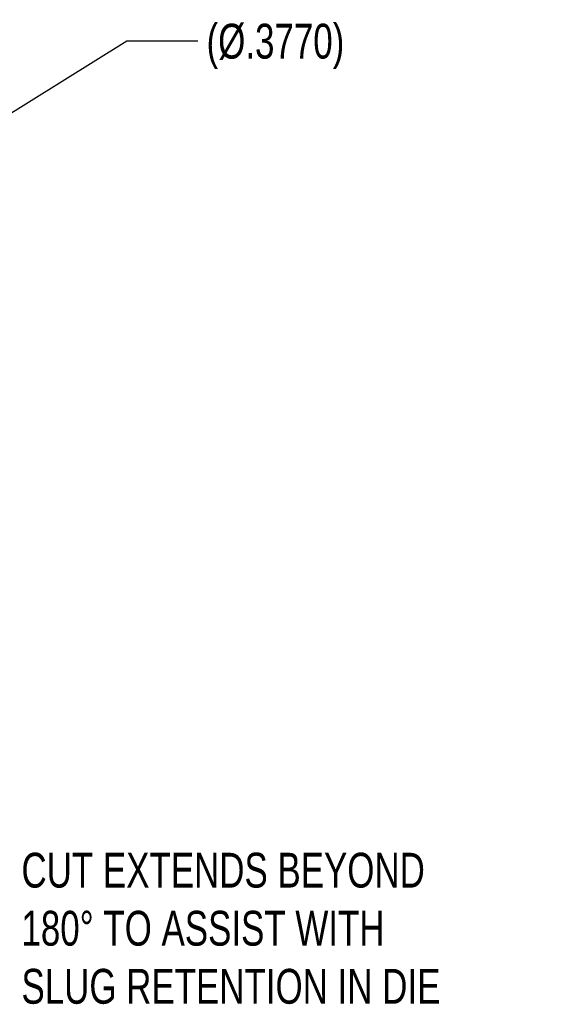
# Model space of a CAD drawing. Header units: inches. Extents: x -122 to 123, y -201 to 75.
# Tile 154 of 191: x -4.72 to -2.8, y 60.32 to 63.85. Entities that reach past the tile are written whole.
import ezdxf

# ---------------------------------------------------------------- set-up
doc = ezdxf.new("R2010")
doc.units = ezdxf.units.IN
doc.header["$MEASUREMENT"] = 0
doc.header["$PDSIZE"] = -1
doc.layers.add('BOARDER_2', color=5, linetype='Continuous', lineweight=35)
doc.layers.add('DIMENSIONS', color=171, linetype='Continuous')
doc.styles.add('SLDTEXTSTYLE0', font='TXT', dxfattribs={"width": 0.75})
doc.dimstyles.new('SLDDIMSTYLE7', dxfattribs={"dimtxt": 0.125, "dimasz": 0.13, "dimexe": 0, "dimexo": 0.0625, "dimgap": 0.03125, "dimtad": 0, "dimtih": 1, "dimtoh": 1, "dimdec": 4, "dimrnd": 1e-09, "dimzin": 4, "dimdsep": 46, "dimtxsty": 'SLDTEXTSTYLE0', "dimsah": 1, "dimcen": 0, "dimadec": 0, "dimazin": 1, "dimtfac": 1, "dimtdec": 4, "dimtofl": 0, "dimtmove": 0, "dimatfit": 3, "dimfxl": 1, "dimfrac": 2, "dimtolj": 1, "dimtzin": 12, "dimarcsym": 0})

# ---------------------------------------------------------------- blocks, each defined once
blk = doc.blocks.new('_D_14')
at = {"layer": 'Defpoints', "color": 0}
for p in [(-6.2329, 62.5901), (-6.5528, 62.3907)]:
    blk.add_point(p, dxfattribs=at)
at = {"layer": 'DIMENSIONS', "color": 0, "lineweight": -2}
for p, q in [((-4.336, 63.7724), (-6.1225, 62.6588)), ((-4.0805, 63.7724), (-4.336, 63.7724))]:
    blk.add_line(p, q, dxfattribs=at)
at = {"layer": 'DIMENSIONS', "color": 0}
blk.add_solid([(-6.134, 62.6772), (-6.1111, 62.6405), (-6.2329, 62.5901)], dxfattribs=at)
at = {"layer": 'DIMENSIONS', "color": 0, "insert": (-4.0493, 63.8349), "char_height": 0.125, "attachment_point": 1, "style": 'SLDTEXTSTYLE0'}
blk.add_mtext('\\A1;(%%c.3770)', dxfattribs=at)

msp = doc.modelspace()

# ---------------------------------------------------------------- texts
at = {"layer": 'BOARDER_2', "insert": (-4.71415, 60.85964), "char_height": 0.125, "attachment_point": 1, "style": 'SLDTEXTSTYLE0'}
msp.add_mtext('CUT EXTENDS BEYOND ^J180° TO ASSIST WITH^JSLUG RETENTION IN DIE', dxfattribs=at)

# ---------------------------------------------------------------- dimensions: what is measured, and where the dimension line sits
at = {"layer": 'DIMENSIONS'}
dim = msp.add_diameter_dim_2p(p1=(-6.5528, 62.39066), p2=(-6.23286, 62.59008), text='(<>)', dimstyle='SLDDIMSTYLE7', dxfattribs=at)
dim.commit()
dim.dimension.update_dxf_attribs({"geometry": '_D_14', "text_midpoint": (-3.76019, 63.7724), "dimtype": 163})

doc.saveas('drawing.dxf')
